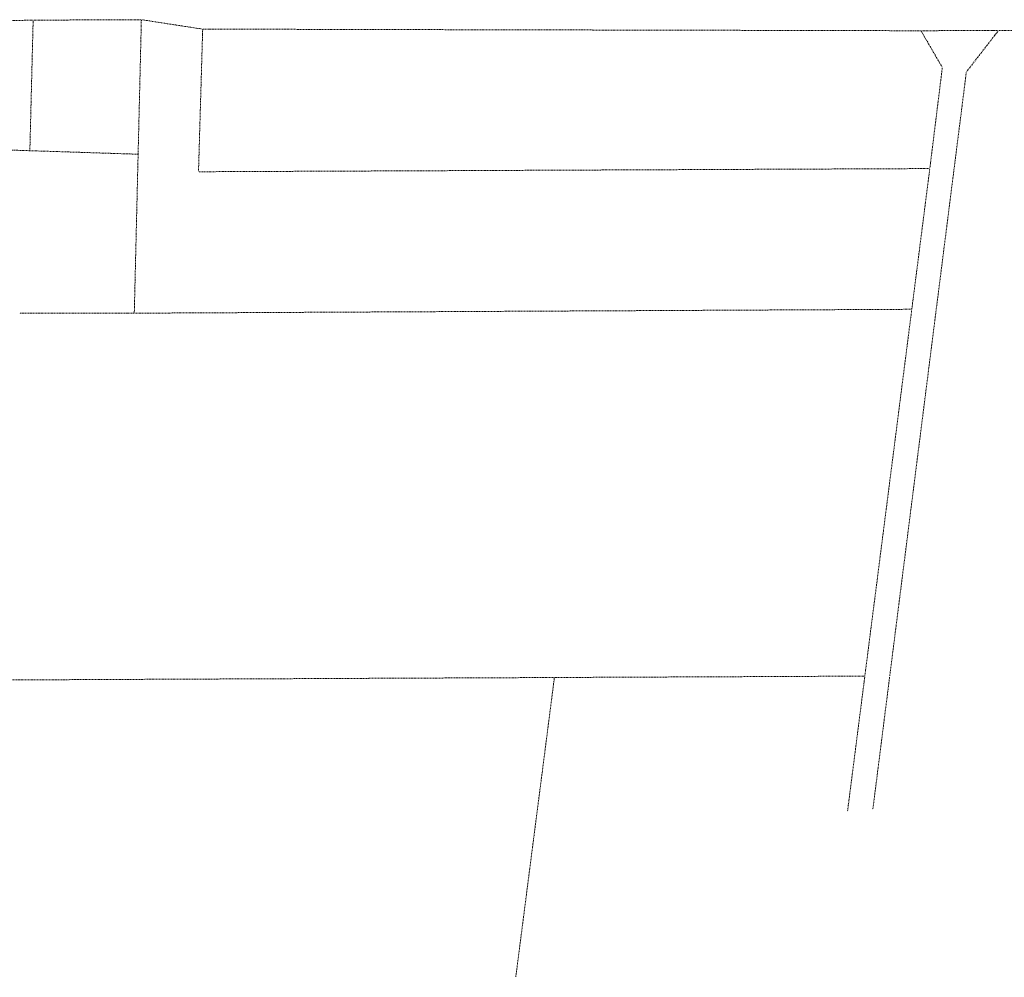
# Model space of a CAD drawing. Header units: metres. Extents: x -167 to 233, y -155 to 122.
# Tile 2 of 96: x -32 to 129, y -155 to 3. Entities that reach past the tile are written whole.
import ezdxf

# ---------------------------------------------------------------- set-up
doc = ezdxf.new("R2010")
doc.units = ezdxf.units.M
doc.header["$MEASUREMENT"] = 0
doc.linetypes.add('Raster', pattern=[0.4, 0.2, -0.1, 0, -0.1])
doc.layers.add('60 Grenzen', color=7, linetype='Continuous')

# ---------------------------------------------------------------- blocks, each defined once
blk = doc.blocks.new('Standard-Rastermarker_27')
at = {"layer": '60 Grenzen', "color": 8, "linetype": 'Raster', "lineweight": 18}
for p, q in [((1, 0), (0, 0)), ((1, 0), (23.9, 0)), ((23.9, 0), (24.9, 0))]:
    blk.add_line(p, q, dxfattribs=at)
blk = doc.blocks.new('Standard-Rastermarker_28')
at = {"layer": '60 Grenzen', "color": 8, "linetype": 'Raster', "lineweight": 18}
for p, q in [((1, 0), (0, 0)), ((1, 0), (16.76, 0)), ((16.76, 0), (17.76, 0))]:
    blk.add_line(p, q, dxfattribs=at)
blk = doc.blocks.new('Standard-Rastermarker_29')
at = {"layer": '60 Grenzen', "color": 8, "linetype": 'Raster', "lineweight": 18}
for p, q in [((1, 0), (0, 0)), ((1, 0), (9.18, 0)), ((9.18, 0), (10.18, 0))]:
    blk.add_line(p, q, dxfattribs=at)
blk = doc.blocks.new('Standard-Rastermarker_30')
at = {"layer": '60 Grenzen', "color": 8, "linetype": 'Raster', "lineweight": 18}
for p, q in [((1, 0), (0, 0)), ((1, 0), (116.89, 0)), ((116.89, 0), (117.89, 0))]:
    blk.add_line(p, q, dxfattribs=at)
blk = doc.blocks.new('Standard-Rastermarker_31')
at = {"layer": '60 Grenzen', "color": 8, "linetype": 'Raster', "lineweight": 18}
for p, q in [((1, 0), (0, 0)), ((1, 0), (11.74, 0)), ((11.74, 0), (12.74, 0))]:
    blk.add_line(p, q, dxfattribs=at)
blk = doc.blocks.new('Standard-Rastermarker_32')
at = {"layer": '60 Grenzen', "color": 8, "linetype": 'Raster', "lineweight": 18}
for p, q in [((1, 0), (0, 0)), ((1, 0), (28.27, 0)), ((28.27, 0), (29.27, 0))]:
    blk.add_line(p, q, dxfattribs=at)
blk = doc.blocks.new('Standard-Rastermarker_36')
at = {"layer": '60 Grenzen', "color": 8, "linetype": 'Raster', "lineweight": 18}
for p, q in [((1, 0), (0, 0)), ((1, 0), (5.99, 0)), ((5.99, 0), (6.99, 0))]:
    blk.add_line(p, q, dxfattribs=at)
blk = doc.blocks.new('Standard-Rastermarker_37')
at = {"layer": '60 Grenzen', "color": 8, "linetype": 'Raster', "lineweight": 18}
for p, q in [((1, 0), (0, 0)), ((1, 0), (15.71, 0)), ((15.71, 0), (16.71, 0))]:
    blk.add_line(p, q, dxfattribs=at)
blk = doc.blocks.new('Standard-Rastermarker_38')
at = {"layer": '60 Grenzen', "color": 8, "linetype": 'Raster', "lineweight": 18}
for p, q in [((1, 0), (0, 0)), ((1, 0), (22.29, 0)), ((22.29, 0), (23.29, 0))]:
    blk.add_line(p, q, dxfattribs=at)
blk = doc.blocks.new('Standard-Rastermarker_39')
at = {"layer": '60 Grenzen', "color": 8, "linetype": 'Raster', "lineweight": 18}
for p, q in [((1, 0), (0, 0)), ((1, 0), (59.72, 0)), ((59.72, 0), (60.72, 0))]:
    blk.add_line(p, q, dxfattribs=at)
blk = doc.blocks.new('Standard-Rastermarker_40')
at = {"layer": '60 Grenzen', "color": 8, "linetype": 'Raster', "lineweight": 18}
for p, q in [((1, 0), (0, 0)), ((1, 0), (7.63, 0)), ((7.63, 0), (8.63, 0))]:
    blk.add_line(p, q, dxfattribs=at)
blk = doc.blocks.new('Standard-Rastermarker_41')
at = {"layer": '60 Grenzen', "color": 8, "linetype": 'Raster', "lineweight": 18}
for p, q in [((1, 0), (0, 0)), ((1, 0), (99.05, 0)), ((99.05, 0), (100.05, 0))]:
    blk.add_line(p, q, dxfattribs=at)
blk = doc.blocks.new('Standard-Rastermarker_42')
at = {"layer": '60 Grenzen', "color": 8, "linetype": 'Raster', "lineweight": 18}
for p, q in [((1, 0), (0, 0)), ((1, 0), (119.02, 0)), ((119.02, 0), (120.02, 0))]:
    blk.add_line(p, q, dxfattribs=at)
blk = doc.blocks.new('Standard-Rastermarker_43')
at = {"layer": '60 Grenzen', "color": 8, "linetype": 'Raster', "lineweight": 18}
for p, q in [((1, 0), (0, 0)), ((1, 0), (22.43, 0)), ((22.43, 0), (23.43, 0))]:
    blk.add_line(p, q, dxfattribs=at)
blk = doc.blocks.new('Standard-Rastermarker_44')
at = {"layer": '60 Grenzen', "color": 8, "linetype": 'Raster', "lineweight": 18}
for p, q in [((1, 0), (0, 0)), ((1, 0), (47.2, 0)), ((47.2, 0), (48.2, 0))]:
    blk.add_line(p, q, dxfattribs=at)
blk = doc.blocks.new('Standard-Rastermarker_45')
at = {"layer": '60 Grenzen', "color": 8, "linetype": 'Raster', "lineweight": 18}
for p, q in [((1, 0), (0, 0)), ((1, 0), (17.81, 0)), ((17.81, 0), (18.81, 0))]:
    blk.add_line(p, q, dxfattribs=at)
blk = doc.blocks.new('Standard-Rastermarker_50')
at = {"layer": '60 Grenzen', "color": 8, "linetype": 'Raster', "lineweight": 18}
for p, q in [((1, 0), (0, 0)), ((1, 0), (19.96, 0)), ((19.96, 0), (20.96, 0))]:
    blk.add_line(p, q, dxfattribs=at)
blk = doc.blocks.new('Standard-Rastermarker_51')
at = {"layer": '60 Grenzen', "color": 8, "linetype": 'Raster', "lineweight": 18}
for p, q in [((1, 0), (0, 0)), ((1, 0), (20.44, 0)), ((20.44, 0), (21.44, 0))]:
    blk.add_line(p, q, dxfattribs=at)
blk = doc.blocks.new('Standard-Rastermarker_82')
at = {"layer": '60 Grenzen', "color": 8, "linetype": 'Raster', "lineweight": 18}
for p, q in [((1, 0), (0, 0)), ((1, 0), (126.61, 0)), ((126.61, 0), (127.61, 0))]:
    blk.add_line(p, q, dxfattribs=at)
blk = doc.blocks.new('Standard-Rastermarker_92')
at = {"layer": '60 Grenzen', "color": 8, "linetype": 'Raster', "lineweight": 18}
for p, q in [((1, 0), (0, 0)), ((1, 0), (155.89, 0)), ((155.89, 0), (156.89, 0))]:
    blk.add_line(p, q, dxfattribs=at)
blk = doc.blocks.new('Standard-Rastermarker_116')
at = {"layer": '60 Grenzen', "color": 8, "linetype": 'Raster', "lineweight": 18}
for p, q in [((1, 0), (0, 0)), ((1, 0), (48.63, 0)), ((48.63, 0), (49.63, 0))]:
    blk.add_line(p, q, dxfattribs=at)
blk = doc.blocks.new('Standard-Rastermarker_117')
at = {"layer": '60 Grenzen', "color": 8, "linetype": 'Raster', "lineweight": 18}
for p, q in [((1, 0), (0, 0)), ((1, 0), (21.37, 0)), ((21.37, 0), (22.37, 0))]:
    blk.add_line(p, q, dxfattribs=at)
blk = doc.blocks.new('Standard-Rastermarker_118')
at = {"layer": '60 Grenzen', "color": 8, "linetype": 'Raster', "lineweight": 18}
for p, q in [((1, 0), (0, 0)), ((1, 0), (20.99, 0)), ((20.99, 0), (21.99, 0))]:
    blk.add_line(p, q, dxfattribs=at)

msp = doc.modelspace()

# ---------------------------------------------------------------- block references
at = {"layer": '60 Grenzen', "color": 7, "linetype": 'Continuous', "lineweight": 18}
for name, p, rotation in [('Standard-Rastermarker_27', (-55.042, 2.038), 1.069401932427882), ('Standard-Rastermarker_51', (-30.692, -18.933), 88.55366596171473), ('Standard-Rastermarker_28', (-30.151, 2.502), 0.2486016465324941), ('Standard-Rastermarker_44', (-12.39, 2.579), 268.6162771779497), ('Standard-Rastermarker_29', (-12.39, 2.579), 351.2481547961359), ('Standard-Rastermarker_43', (-3.014, -22.386), 88.3176464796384), ('Standard-Rastermarker_30', (-2.326, 1.03), 359.8709406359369), ('Standard-Rastermarker_31', (115.559, 0.764), 0.2486016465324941), ('Standard-Rastermarker_36', (115.559, 0.764), 300.1271562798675), ('Standard-Rastermarker_40', (128.299, 0.82), 232.1859704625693), ('Standard-Rastermarker_32', (128.299, 0.82), 0.2486016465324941), ('Standard-Rastermarker_41', (123.01, -5.995), 262.7747278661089), ('Standard-Rastermarker_37', (119.068, -5.281), 262.9264825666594), ('Standard-Rastermarker_50', (-33.875, -18.83), 358.1487473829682), ('Standard-Rastermarker_42', (117.01, -21.865), 180.2486016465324), ('Standard-Rastermarker_38', (117.01, -21.865), 262.7085229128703), ('Standard-Rastermarker_82', (-13.554, -45.607), 0.2875290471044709), ('Standard-Rastermarker_39', (114.054, -44.966), 262.7085229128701), ('Standard-Rastermarker_45', (-13.554, -45.607), 179.9613316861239), ('Standard-Rastermarker_92', (-50.537, -105.893), 0.2555048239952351), ('Standard-Rastermarker_116', (55.398, -105.421), 262.6562864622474), ('Standard-Rastermarker_117', (106.348, -105.194), 262.7085229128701), ('Standard-Rastermarker_118', (110.426, -105.256), 262.7747278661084)]:
    msp.add_blockref(name, p, dxfattribs=dict(at, rotation=rotation))

doc.saveas('drawing.dxf')
